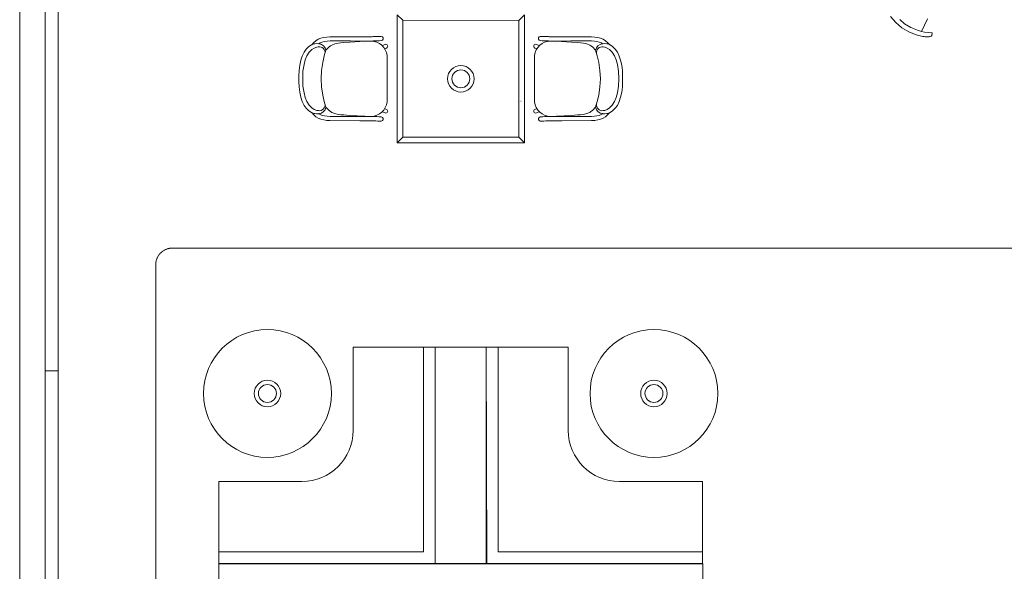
# Model space of a CAD drawing. Header units: millimetres. Extents: x 99250 to 122845, y -19292 to 18303.
# Tile 6 of 99: x 100152 to 106019, y 2945 to 6233. Entities that reach past the tile are written whole.
import ezdxf

# ---------------------------------------------------------------- set-up
doc = ezdxf.new("R2010")
doc.units = ezdxf.units.MM
doc.header["$MEASUREMENT"] = 0
doc.linetypes.add('HIDDENX2', pattern=[0.75, 0.5, -0.25])
doc.layers.add('IRISH HOUSE_HYD AIRPORT_DRAINAGE LAYOUT 1$0$GREY SCALE', color=8, linetype='Continuous')
for name, color, linetype, lineweight in [('IRISH HOUSE_HYD AIRPORT_DRAINAGE LAYOUT 1$0$GREYSCALE', 8, 'Continuous', 0), ('M-MEP-ELFA-CABLE', 1, 'HIDDENX2', 20), ('M-MEP-ELPR-EQUIP', 6, 'Continuous', 20)]:
    doc.layers.add(name, color=color, linetype=linetype, lineweight=lineweight)

# ---------------------------------------------------------------- blocks, each defined once
blk = doc.blocks.new('IRISH HOUSE_HYD AIRPORT_DRAINAGE LAYOUT 1$0$FLOOR PLAN')
at = {"layer": 'IRISH HOUSE_HYD AIRPORT_DRAINAGE LAYOUT 1$0$GREYSCALE', "color": 8, "lineweight": 0, "ltscale": 0.25}
for p, q in [((381, 14166.1), (381, 4141)), ((305, 8227.7), (304.8, 1755)), ((2627.5, 4280.8), (2557.5, 4280.8)), ((2557.5, 4280.8), (2557.5, 3061.6)), ((2627.5, 2990), (2627.5, 4280.8)), ((2627.5, 4280.8), (2932.3, 4280.8)), ((2627.5, 2990), (2627.5, 4280.8)), ((2932.3, 4280.8), (2935.8, 2990)), ((2932.3, 4280.8), (3002.3, 4280.8)), ((2932.3, 2990), (2932.3, 4280.8)), ((3002.3, 4280.8), (3002.3, 3061.6)), ((304.8, 1755), (304.8, 4141)), ((381, 4141), (304.8, 4141)), ((304.8, 4141), (304.8, 1755)), ((381, 1755), (381, 4141)), ((2557.5, 3061.6), (1338.3, 3061.6)), ((1338.3, 3061.6), (1338.3, 2990)), ((3002.3, 3061.6), (4221.5, 3061.6)), ((4221.5, 3061.6), (4221.5, 2990)), ((4221.9, 2991.8), (1338.3, 2991.8)), ((1338.3, 2991.8), (1338.3, 2687)), ((1338.3, 2990), (2627.5, 2990)), ((2935.8, 2990), (2627.5, 2990)), ((4221.5, 2990), (2932.3, 2990)), ((4221.9, 2683.5), (4221.9, 2991.8))]:
    blk.add_line(p, q, dxfattribs=at)
at = {"layer": 'IRISH HOUSE_HYD AIRPORT_DRAINAGE LAYOUT 1$0$GREYSCALE', "color": 8, "lineweight": 0, "ltscale": 0.2}
blk.add_line((152.6, 8091.7), (152.4, 1907.4), dxfattribs=at)
at = {"layer": 'IRISH HOUSE_HYD AIRPORT_DRAINAGE LAYOUT 1$0$GREYSCALE', "color": 8, "lineweight": 0}
for p, q in [((2402.4, 6261.3), (2435.9, 6229.2)), ((3159.3, 6261.3), (3127.2, 6227.9)), ((5371.9, 6216.7), (5340.2, 6252.7)), ((5424.6, 6208.8), (5397, 6233.6)), ((5561, 6238.2), (5525.5, 6163.6)), ((5371.9, 6216.7), (5407.8, 6184.8)), ((5449.1, 6160.1), (5407.8, 6184.8)), ((5461.2, 6186.3), (5424.6, 6208.8)), ((5494, 6142.4), (5449.1, 6160.1)), ((5501, 6169.6), (5461.2, 6186.3)), ((5525.5, 6163.6), (5501, 6169.6)), ((5543, 6159.3), (5525.5, 6163.6)), ((1916.8, 6107.5), (1903.1, 6095.1)), ((1931.6, 6116.8), (1916.8, 6107.5)), ((1947.5, 6123.2), (1931.6, 6116.8)), ((1964.3, 6127.3), (1947.5, 6123.2)), ((1954.9, 6100), (1968.7, 6103.3)), ((1982, 6129.5), (1964.3, 6127.3)), ((1968.7, 6103.3), (1984.2, 6105.3)), ((2000.7, 6130.5), (1982, 6129.5)), ((1984.2, 6105.3), (2001.5, 6106.1)), ((2178.3, 6131.3), (2000.7, 6130.5)), ((2001.5, 6106.1), (2123.6, 6106.7)), ((2119.9, 6099.7), (2208.8, 6105.4)), ((2178.4, 6105.8), (2123.6, 6106.7)), ((2223.8, 6131.4), (2178.3, 6131.3)), ((2223.9, 6105.9), (2178.4, 6105.8)), ((2208.8, 6105.4), (2226.7, 6105.9)), ((2242.3, 6131.4), (2223.8, 6131.4)), ((2242.4, 6105.9), (2223.9, 6105.9)), ((2226.7, 6105.9), (2227.2, 6105.9)), ((2227.2, 6105.9), (2230.1, 6105.8)), ((2252.8, 6131.5), (2242.3, 6131.4)), ((2252.9, 6106), (2242.4, 6105.9)), ((2258.1, 6131.9), (2252.8, 6131.5)), ((2257.7, 6106.1), (2252.9, 6106)), ((2271.1, 6106.7), (2257.7, 6106.1)), ((2273.5, 6133.2), (2258.1, 6131.9)), ((2279.7, 6107.5), (2271.1, 6106.7)), ((2286, 6133.5), (2273.5, 6133.2)), ((2291.9, 6107.7), (2279.7, 6107.5)), ((2305.6, 6133.5), (2286, 6133.5)), ((2294.9, 6107.7), (2291.9, 6107.7)), ((2306, 6109.1), (2294.9, 6107.7)), ((2305.8, 6133.5), (2305.6, 6133.5)), ((2306, 6133.5), (2305.8, 6133.5)), ((2313.2, 6131.1), (2306, 6133.5)), ((2306, 6109.1), (2313.2, 6111.4)), ((2317.6, 6125), (2313.2, 6131.1)), ((2313.2, 6111.4), (2317.6, 6117.5)), ((2317.6, 6117.5), (2317.6, 6125)), ((3242.8, 6125), (3247.2, 6131.1)), ((3242.8, 6117.5), (3242.8, 6125)), ((3247.2, 6111.4), (3242.8, 6117.5)), ((3247.2, 6131.1), (3254.3, 6133.5)), ((3254.3, 6109.1), (3247.2, 6111.4)), ((3254.3, 6133.5), (3254.6, 6133.5)), ((3254.3, 6109.1), (3265.5, 6107.7)), ((3254.6, 6133.5), (3254.8, 6133.5)), ((3254.8, 6133.5), (3274.4, 6133.5)), ((3265.5, 6107.7), (3268.5, 6107.7)), ((3268.5, 6107.7), (3280.7, 6107.5)), ((3274.4, 6133.5), (3286.9, 6133.2)), ((3280.7, 6107.5), (3289.3, 6106.7)), ((3286.9, 6133.2), (3302.3, 6131.9)), ((3289.3, 6106.7), (3302.7, 6106.1)), ((3302.3, 6131.9), (3307.6, 6131.5)), ((3302.7, 6106.1), (3307.5, 6106)), ((3307.5, 6106), (3318, 6105.9)), ((3307.6, 6131.5), (3318.1, 6131.4)), ((3318, 6105.9), (3336.5, 6105.9)), ((3318.1, 6131.4), (3336.6, 6131.4)), ((3333.2, 6105.9), (3330.3, 6105.8)), ((3333.6, 6105.9), (3333.2, 6105.9)), ((3351.5, 6105.4), (3333.6, 6105.9)), ((3336.5, 6105.9), (3381.9, 6105.8)), ((3336.6, 6131.4), (3382, 6131.3)), ((3440.5, 6099.7), (3351.5, 6105.4)), ((3381.9, 6105.8), (3436.8, 6106.7)), ((3382, 6131.3), (3559.7, 6130.5)), ((3558.9, 6106.1), (3436.8, 6106.7)), ((3576.2, 6105.3), (3558.9, 6106.1)), ((3559.7, 6130.5), (3578.4, 6129.5)), ((3591.7, 6103.3), (3576.2, 6105.3)), ((3578.4, 6129.5), (3596.1, 6127.3)), ((3605.5, 6100), (3591.7, 6103.3)), ((3596.1, 6127.3), (3612.9, 6123.2)), ((3612.9, 6123.2), (3628.8, 6116.8)), ((3628.8, 6116.8), (3643.6, 6107.5)), ((3643.6, 6107.5), (3657.2, 6095.1)), ((5534.1, 6133.7), (5494, 6142.4)), ((5541.4, 6132.1), (5534.1, 6133.7)), ((5541.4, 6132.1), (5547.1, 6131.5)), ((5586.3, 6155.5), (5543, 6159.3)), ((5552.9, 6131.1), (5547.1, 6131.5)), ((5558.5, 6131), (5552.9, 6131.1)), ((5563.9, 6131.2), (5558.5, 6131)), ((5568.9, 6131.6), (5563.9, 6131.2)), ((5573.4, 6132.2), (5568.9, 6131.6)), ((5574.1, 6132.3), (5573.4, 6132.2)), ((5577.2, 6132.9), (5574.1, 6132.3)), ((5577.2, 6132.9), (5578, 6133.1)), ((5581.2, 6133.9), (5578, 6133.1)), ((5583.5, 6134.9), (5581.2, 6133.9)), ((5585, 6135.9), (5583.5, 6134.9)), ((5585.7, 6136.6), (5585, 6135.9)), ((5587.3, 6138.2), (5585.7, 6136.6)), ((5587.2, 6155.2), (5586.3, 6155.5)), ((5587.9, 6154.5), (5587.2, 6155.2)), ((5587.6, 6139.1), (5587.3, 6138.2)), ((5588.1, 6153.5), (5587.6, 6139.1)), ((5588.1, 6153.5), (5587.9, 6154.5)), ((1847, 6039.9), (1859.6, 6057.7)), ((1859.6, 6057.7), (1861.2, 6059.1)), ((1861.2, 6059.1), (1875.7, 6073.6)), ((1875.7, 6073.6), (1890.7, 6082.2)), ((1893.6, 6055.3), (1877.5, 6038.8)), ((1890.7, 6082.2), (1893.8, 6084)), ((1907, 6064.1), (1893.6, 6055.3)), ((1893.8, 6084), (1894.7, 6084.4)), ((1903.1, 6095.1), (1894.7, 6084.4)), ((1894.7, 6084.4), (1906, 6089)), ((1906, 6089), (1910.4, 6089.6)), ((1921.8, 6070.2), (1907, 6064.1)), ((1910.4, 6089.6), (1921.6, 6090.7)), ((1933.9, 6089.7), (1921.6, 6090.7)), ((1931.5, 6071.5), (1921.8, 6070.2)), ((1932.3, 6071.6), (1931.5, 6071.5)), ((1933.9, 6089.7), (1942.6, 6095.1)), ((1935.5, 6089.5), (1933.9, 6089.7)), ((1942.6, 6095.1), (1954.9, 6100)), ((1944.2, 6091.1), (1944.1, 6091.1)), ((1977.3, 6051), (1966.8, 6017.4)), ((1995.6, 6071.6), (1977.3, 6051)), ((2005, 6077.6), (1995.6, 6071.6)), ((2011.9, 6082), (2005, 6077.6)), ((2029.1, 6088.8), (2011.9, 6082)), ((2029.1, 6088.8), (2049.1, 6093.6)), ((2049.1, 6093.6), (2066.4, 6095.9)), ((2066.4, 6095.9), (2083.7, 6097.4)), ((2083.7, 6097.4), (2119.9, 6099.7)), ((2209.5, 6091.3), (2209.4, 6091.3)), ((2313.3, 6079.6), (2323.3, 6082.8)), ((2323.3, 6082.8), (2329, 6085.4)), ((2329, 6085.4), (2329.2, 6085.5)), ((2329.2, 6085.5), (2333.6, 6086.3)), ((2337.9, 6064), (2330.8, 6060.6)), ((2333.6, 6086.3), (2338, 6085.5)), ((2338, 6064.1), (2337.9, 6064)), ((2338, 6085.5), (2341.8, 6083)), ((2341.8, 6066.6), (2338, 6064.1)), ((2341.8, 6083), (2344.3, 6079.2)), ((2344.3, 6070.3), (2341.8, 6066.6)), ((2344.3, 6079.2), (2345.1, 6074.8)), ((2345.1, 6074.8), (2344.3, 6070.3)), ((3216.1, 6079.2), (3215.2, 6074.8)), ((3215.2, 6074.8), (3216.1, 6070.3)), ((3218.6, 6083), (3216.1, 6079.2)), ((3216.1, 6070.3), (3218.6, 6066.6)), ((3222.4, 6085.5), (3218.6, 6083)), ((3218.6, 6066.6), (3222.4, 6064.1)), ((3226.8, 6086.3), (3222.4, 6085.5)), ((3222.4, 6064.1), (3222.5, 6064)), ((3222.5, 6064), (3229.5, 6060.6)), ((3231.2, 6085.5), (3226.8, 6086.3)), ((3231.4, 6085.4), (3231.2, 6085.5)), ((3237, 6082.8), (3231.4, 6085.4)), ((3247.1, 6079.6), (3237, 6082.8)), ((3350.9, 6091.3), (3350.9, 6091.3)), ((3476.7, 6097.4), (3440.5, 6099.7)), ((3494, 6095.9), (3476.7, 6097.4)), ((3511.3, 6093.6), (3494, 6095.9)), ((3531.3, 6088.8), (3511.3, 6093.6)), ((3531.3, 6088.8), (3548.5, 6082)), ((3548.5, 6082), (3555.4, 6077.6)), ((3555.4, 6077.6), (3564.7, 6071.6)), ((3564.7, 6071.6), (3583.1, 6051)), ((3583.1, 6051), (3593.5, 6017.4)), ((3617.8, 6095.1), (3605.5, 6100)), ((3616.2, 6091.1), (3616.3, 6091.1)), ((3626.5, 6089.7), (3617.8, 6095.1)), ((3624.9, 6089.5), (3626.5, 6089.7)), ((3626.5, 6089.7), (3638.8, 6090.7)), ((3628.1, 6071.6), (3628.9, 6071.5)), ((3628.9, 6071.5), (3638.6, 6070.2)), ((3638.6, 6070.2), (3653.4, 6064.1)), ((3649.9, 6089.6), (3638.8, 6090.7)), ((3654.3, 6089), (3649.9, 6089.6)), ((3653.4, 6064.1), (3666.7, 6055.3)), ((3665.7, 6084.4), (3654.3, 6089)), ((3657.2, 6095.1), (3665.7, 6084.4)), ((3666.6, 6084), (3665.7, 6084.4)), ((3669.7, 6082.2), (3666.6, 6084)), ((3666.7, 6055.3), (3682.9, 6038.8)), ((3684.6, 6073.6), (3669.7, 6082.2)), ((3699.2, 6059.1), (3684.6, 6073.6)), ((3700.8, 6057.7), (3699.2, 6059.1)), ((3713.4, 6039.9), (3700.8, 6057.7)), ((1827.6, 5991.7), (1821.2, 5962.3)), ((1835.7, 6016.3), (1827.6, 5991.7)), ((1847, 6039.9), (1835.7, 6016.3)), ((1853.8, 5993.3), (1846.4, 5965.6)), ((1863.6, 6016.6), (1853.8, 5993.3)), ((1877.5, 6038.8), (1863.6, 6016.6)), ((1966.8, 6017.4), (1957.8, 5978.5)), ((2341.3, 6019.6), (2341.3, 5742.8)), ((3219.1, 6019.6), (3219.1, 5742.8)), ((3593.5, 6017.4), (3602.5, 5978.5)), ((3682.9, 6038.8), (3696.8, 6016.6)), ((3696.8, 6016.6), (3706.6, 5993.3)), ((3706.6, 5993.3), (3713.9, 5965.6)), ((3713.4, 6039.9), (3724.7, 6016.3)), ((3724.7, 6016.3), (3732.7, 5991.7)), ((3732.7, 5991.7), (3739.1, 5962.3)), ((1817.4, 5930), (1816.2, 5899.2)), ((1821.2, 5962.3), (1817.4, 5930)), ((1840.2, 5925.9), (1839, 5881.2)), ((1846.4, 5965.6), (1840.2, 5925.9)), ((1950.8, 5930), (1948.5, 5881.2)), ((1957.8, 5978.5), (1950.8, 5930)), ((3602.5, 5978.5), (3609.5, 5930)), ((3609.5, 5930), (3611.9, 5881.2)), ((3713.9, 5965.6), (3720.2, 5925.9)), ((3720.2, 5925.9), (3721.4, 5881.2)), ((3739.1, 5962.3), (3743, 5930)), ((3743, 5930), (3744.2, 5899.2)), ((1816.2, 5899.2), (1816.4, 5881.2)), ((1816.2, 5863.3), (1816.4, 5881.2)), ((1839, 5881.2), (1840.2, 5836.6)), ((1948.5, 5881.2), (1948.5, 5881.2)), ((1948.5, 5881.2), (1948.5, 5881.2)), ((1948.5, 5881.2), (1950.8, 5832.5)), ((3611.9, 5881.2), (3609.5, 5832.5)), ((3611.9, 5881.2), (3611.9, 5881.2)), ((3611.9, 5881.2), (3611.9, 5881.2)), ((3721.4, 5881.2), (3720.2, 5836.6)), ((3744.2, 5899.2), (3744, 5881.2)), ((3744.2, 5863.3), (3744, 5881.2)), ((1817.4, 5832.4), (1816.2, 5863.3)), ((1821.2, 5800.2), (1817.4, 5832.4)), ((1840.2, 5836.6), (1846.4, 5796.8)), ((1950.8, 5832.5), (1957.8, 5784)), ((3609.5, 5832.5), (3602.5, 5784)), ((3720.2, 5836.6), (3713.9, 5796.8)), ((3739.1, 5800.2), (3743, 5832.4)), ((3743, 5832.4), (3744.2, 5863.3)), ((1827.6, 5770.7), (1821.2, 5800.2)), ((1835.7, 5746.2), (1827.6, 5770.7)), ((1846.4, 5796.8), (1853.8, 5769.1)), ((1853.8, 5769.1), (1863.6, 5745.8)), ((1957.8, 5784), (1966.8, 5745)), ((3602.5, 5784), (3593.5, 5745)), ((3706.6, 5769.1), (3696.8, 5745.8)), ((3713.9, 5796.8), (3706.6, 5769.1)), ((3724.7, 5746.2), (3732.7, 5770.7)), ((3732.7, 5770.7), (3739.1, 5800.2)), ((1847, 5722.5), (1835.7, 5746.2)), ((1847, 5722.5), (1859.6, 5704.8)), ((1859.6, 5704.8), (1861.2, 5703.3)), ((1861.2, 5703.3), (1875.7, 5688.8)), ((1863.6, 5745.8), (1877.5, 5723.6)), ((1893.6, 5707.2), (1877.5, 5723.6)), ((1907, 5698.4), (1893.6, 5707.2)), ((1921.8, 5692.3), (1907, 5698.4)), ((1931.5, 5690.9), (1921.8, 5692.3)), ((1932.3, 5690.8), (1931.5, 5690.9)), ((1966.8, 5745), (1977.3, 5711.4)), ((1995.6, 5690.8), (1977.3, 5711.4)), ((2005, 5684.8), (1995.6, 5690.8)), ((2337.9, 5698.4), (2330.8, 5701.9)), ((2338, 5698.4), (2337.9, 5698.4)), ((2341.8, 5695.9), (2338, 5698.4)), ((2344.3, 5692.1), (2341.8, 5695.9)), ((2345.1, 5687.7), (2344.3, 5692.1)), ((3121.4, 5747.8), (3121.7, 5747.8)), ((3139.2, 5748.2), (3139.6, 5748.2)), ((3215.2, 5687.7), (3216.1, 5692.1)), ((3216.1, 5692.1), (3218.6, 5695.9)), ((3218.6, 5695.9), (3222.4, 5698.4)), ((3222.4, 5698.4), (3222.5, 5698.4)), ((3222.5, 5698.4), (3229.5, 5701.9)), ((3555.4, 5684.8), (3564.7, 5690.8)), ((3564.7, 5690.8), (3583.1, 5711.4)), ((3593.5, 5745), (3583.1, 5711.4)), ((3628.1, 5690.8), (3628.9, 5690.9)), ((3628.9, 5690.9), (3638.6, 5692.3)), ((3638.6, 5692.3), (3653.4, 5698.4)), ((3653.4, 5698.4), (3666.7, 5707.2)), ((3666.7, 5707.2), (3682.9, 5723.6)), ((3696.8, 5745.8), (3682.9, 5723.6)), ((3699.2, 5703.3), (3684.6, 5688.8)), ((3700.8, 5704.8), (3699.2, 5703.3)), ((3713.4, 5722.5), (3700.8, 5704.8)), ((3713.4, 5722.5), (3724.7, 5746.2)), ((1875.7, 5688.8), (1890.7, 5680.3)), ((1890.7, 5680.3), (1893.8, 5678.4)), ((1893.8, 5678.4), (1894.7, 5678.1)), ((1894.7, 5678.1), (1906, 5673.5)), ((1903.1, 5667.3), (1894.7, 5678.1)), ((1916.8, 5654.9), (1903.1, 5667.3)), ((1906, 5673.5), (1910.4, 5672.9)), ((1910.4, 5672.9), (1921.6, 5671.8)), ((1931.6, 5645.6), (1916.8, 5654.9)), ((1933.9, 5672.8), (1921.6, 5671.8)), ((1947.5, 5639.2), (1931.6, 5645.6)), ((1935.5, 5672.9), (1933.9, 5672.8)), ((1933.9, 5672.8), (1942.6, 5667.4)), ((1942.6, 5667.4), (1954.9, 5662.4)), ((1944.2, 5671.4), (1944.1, 5671.4)), ((1964.3, 5635.2), (1947.5, 5639.2)), ((1954.9, 5662.4), (1968.7, 5659.1)), ((1982, 5632.9), (1964.3, 5635.2)), ((1968.7, 5659.1), (1984.2, 5657.2)), ((2000.7, 5631.9), (1982, 5632.9)), ((1984.2, 5657.2), (2001.5, 5656.3)), ((2178.3, 5631.1), (2000.7, 5631.9)), ((2001.5, 5656.3), (2123.6, 5655.7)), ((2011.9, 5680.4), (2005, 5684.8)), ((2029.1, 5673.6), (2011.9, 5680.4)), ((2029.1, 5673.6), (2049.1, 5668.8)), ((2049.1, 5668.8), (2066.4, 5666.5)), ((2066.4, 5666.5), (2083.7, 5665.1)), ((2083.7, 5665.1), (2119.9, 5662.7)), ((2119.9, 5662.7), (2208.8, 5657)), ((2178.4, 5656.6), (2123.6, 5655.7)), ((2223.9, 5656.6), (2178.4, 5656.6)), ((2208.8, 5657), (2226.7, 5656.5)), ((2209.5, 5671.2), (2209.4, 5671.2)), ((2242.4, 5656.5), (2223.9, 5656.6)), ((2226.7, 5656.5), (2227.2, 5656.5)), ((2227.2, 5656.5), (2230.1, 5656.6)), ((2252.9, 5656.4), (2242.4, 5656.5)), ((2257.7, 5656.4), (2252.9, 5656.4)), ((2271.1, 5655.7), (2257.7, 5656.4)), ((2279.7, 5655), (2271.1, 5655.7)), ((2291.9, 5654.7), (2279.7, 5655)), ((2294.9, 5654.7), (2291.9, 5654.7)), ((2306, 5653.3), (2294.9, 5654.7)), ((2306, 5653.3), (2313.2, 5651)), ((2313.2, 5651), (2317.6, 5644.9)), ((2317.6, 5637.4), (2313.2, 5631.3)), ((2313.3, 5682.9), (2323.3, 5679.7)), ((2317.6, 5644.9), (2317.6, 5637.4)), ((2323.3, 5679.7), (2329, 5677)), ((2329, 5677), (2329.2, 5677)), ((2329.2, 5677), (2333.6, 5676.1)), ((2333.6, 5676.1), (2338, 5677)), ((2338, 5677), (2341.8, 5679.5)), ((2341.8, 5679.5), (2344.3, 5683.2)), ((2344.3, 5683.2), (2345.1, 5687.7)), ((3216.1, 5683.2), (3215.2, 5687.7)), ((3218.6, 5679.5), (3216.1, 5683.2)), ((3222.4, 5677), (3218.6, 5679.5)), ((3226.8, 5676.1), (3222.4, 5677)), ((3231.2, 5677), (3226.8, 5676.1)), ((3231.4, 5677), (3231.2, 5677)), ((3237, 5679.7), (3231.4, 5677)), ((3247.1, 5682.9), (3237, 5679.7)), ((3247.2, 5651), (3242.8, 5644.9)), ((3242.8, 5644.9), (3242.8, 5637.4)), ((3242.8, 5637.4), (3247.2, 5631.3)), ((3254.3, 5653.3), (3247.2, 5651)), ((3254.3, 5653.3), (3265.5, 5654.7)), ((3265.5, 5654.7), (3268.5, 5654.7)), ((3268.5, 5654.7), (3280.7, 5655)), ((3280.7, 5655), (3289.3, 5655.7)), ((3289.3, 5655.7), (3302.7, 5656.4)), ((3302.7, 5656.4), (3307.5, 5656.4)), ((3307.5, 5656.4), (3318, 5656.5)), ((3318, 5656.5), (3336.5, 5656.6)), ((3333.2, 5656.5), (3330.3, 5656.6)), ((3333.6, 5656.5), (3333.2, 5656.5)), ((3351.5, 5657), (3333.6, 5656.5)), ((3336.5, 5656.6), (3381.9, 5656.6)), ((3350.9, 5671.2), (3350.9, 5671.2)), ((3440.5, 5662.7), (3351.5, 5657)), ((3381.9, 5656.6), (3436.8, 5655.7)), ((3382, 5631.1), (3559.7, 5631.9)), ((3558.9, 5656.3), (3436.8, 5655.7)), ((3476.7, 5665.1), (3440.5, 5662.7)), ((3494, 5666.5), (3476.7, 5665.1)), ((3511.3, 5668.8), (3494, 5666.5)), ((3531.3, 5673.6), (3511.3, 5668.8)), ((3531.3, 5673.6), (3548.5, 5680.4)), ((3548.5, 5680.4), (3555.4, 5684.8)), ((3576.2, 5657.2), (3558.9, 5656.3)), ((3559.7, 5631.9), (3578.4, 5632.9)), ((3591.7, 5659.1), (3576.2, 5657.2)), ((3578.4, 5632.9), (3596.1, 5635.2)), ((3605.5, 5662.4), (3591.7, 5659.1)), ((3596.1, 5635.2), (3612.9, 5639.2)), ((3617.8, 5667.4), (3605.5, 5662.4)), ((3612.9, 5639.2), (3628.8, 5645.6)), ((3616.2, 5671.4), (3616.3, 5671.4)), ((3626.5, 5672.8), (3617.8, 5667.4)), ((3624.9, 5672.9), (3626.5, 5672.8)), ((3626.5, 5672.8), (3638.8, 5671.8)), ((3628.8, 5645.6), (3643.6, 5654.9)), ((3649.9, 5672.9), (3638.8, 5671.8)), ((3643.6, 5654.9), (3657.2, 5667.3)), ((3654.3, 5673.5), (3649.9, 5672.9)), ((3665.7, 5678.1), (3654.3, 5673.5)), ((3657.2, 5667.3), (3665.7, 5678.1)), ((3666.6, 5678.4), (3665.7, 5678.1)), ((3669.7, 5680.3), (3666.6, 5678.4)), ((3684.6, 5688.8), (3669.7, 5680.3)), ((2223.8, 5631.1), (2178.3, 5631.1)), ((2242.3, 5631), (2223.8, 5631.1)), ((2252.8, 5630.9), (2242.3, 5631)), ((2258.1, 5630.5), (2252.8, 5630.9)), ((2273.5, 5629.3), (2258.1, 5630.5)), ((2286, 5629), (2273.5, 5629.3)), ((2305.6, 5629), (2286, 5629)), ((2305.8, 5629), (2305.6, 5629)), ((2306, 5629), (2305.8, 5629)), ((2313.2, 5631.3), (2306, 5629)), ((3247.2, 5631.3), (3254.3, 5629)), ((3254.3, 5629), (3254.6, 5629)), ((3254.6, 5629), (3254.8, 5629)), ((3254.8, 5629), (3274.4, 5629)), ((3274.4, 5629), (3286.9, 5629.3)), ((3286.9, 5629.3), (3302.3, 5630.5)), ((3302.3, 5630.5), (3307.6, 5630.9)), ((3307.6, 5630.9), (3318.1, 5631)), ((3318.1, 5631), (3336.6, 5631.1)), ((3336.6, 5631.1), (3382, 5631.1)), ((2402.4, 5500), (2434.5, 5533.5)), ((3159.3, 5500), (3125.9, 5532.1)), ((2557.5, 4280.8), (2138.8, 4280.8)), ((2138.8, 4280.8), (2138.8, 3785.1)), ((2557.5, 3061.6), (2557.5, 4280.8)), ((3002.3, 3061.6), (3002.3, 4280.8)), ((3002.3, 4280.8), (3421, 4280.8)), ((3421, 4280.8), (3421, 3785.1)), ((2557.5, 3976), (2557.5, 3061.6)), ((3002.3, 3976), (3002.3, 3061.6)), ((1834, 3480.3), (1338.3, 3480.3)), ((1338.3, 3480.3), (1338.3, 3061.6)), ((3725.8, 3480.3), (4221.5, 3480.3)), ((4221.5, 3480.3), (4221.5, 3061.6)), ((1338.3, 3061.6), (2557.5, 3061.6)), ((2557.5, 3061.6), (1643.1, 3061.6)), ((4221.5, 3061.6), (3002.3, 3061.6)), ((3002.3, 3061.6), (3916.7, 3061.6))]:
    blk.add_line(p, q, dxfattribs=at)
at = {"layer": 'IRISH HOUSE_HYD AIRPORT_DRAINAGE LAYOUT 1$0$GREYSCALE', "color": 8, "lineweight": 0, "ltscale": 3}
for p, q in [((2402.4, 5500), (2402.4, 6261.3)), ((2434.5, 5533.5), (2435.9, 6229.2)), ((2435.9, 6229.2), (3127.2, 6227.9)), ((3127.2, 6227.9), (3125.9, 5532.1)), ((3159.3, 6261.3), (3159.3, 5500)), ((3125.9, 5532.1), (2434.5, 5533.5)), ((3159.3, 5500), (2402.4, 5500))]:
    blk.add_line(p, q, dxfattribs=at)
at = {"layer": 'IRISH HOUSE_HYD AIRPORT_DRAINAGE LAYOUT 1$0$GREYSCALE', "color": 8, "lineweight": 0}
for centre, radius in [((2780.9, 5880.7), 78.9), ((2780.9, 5880.7), 53.5), ((1628.5, 4005.1), 380.9), ((3931.4, 4005.1), 380.9), ((1628.5, 4005.1), 78.9), ((1628.5, 4005.1), 53.5), ((3931.4, 4005.1), 78.9), ((3931.4, 4005.1), 53.5)]:
    blk.add_circle(centre, radius, dxfattribs=at)
for centre, radius, start, end in [((2243.1, 6007.1), 98.9, 7.29085, 88.35511), ((3317.2, 6007.1), 98.9, 91.64489, 172.70915), ((1937.1, 6037.4), 34.5, 348.24014, 99.34484), ((1932.2, 6044), 45.6, 8.88644, 85.879), ((3628.2, 6044), 45.6, 94.121, 171.11356), ((3623.3, 6037.4), 34.5, 80.65516, 191.75986), ((1937.1, 5725), 34.5, 260.65516, 11.75986), ((1932.2, 5718.4), 45.6, 274.121, 351.11356), ((2243.1, 5755.4), 98.9, 271.64489, 352.70915), ((3317.2, 5755.4), 98.9, 187.29085, 268.35511), ((3628.2, 5718.4), 45.6, 188.88644, 265.879), ((3623.3, 5725), 34.5, 168.24014, 279.34484), ((1834, 3785.1), 304.8, 270, 0), ((3725.8, 3785.1), 304.8, 180, 270)]:
    blk.add_arc(centre, radius, start, end, dxfattribs=at)
blk = doc.blocks.new('IRISH HOUSE_HYD AIRPORT_DRAINAGE LAYOUT 1')
at = {"layer": 'IRISH HOUSE_HYD AIRPORT_DRAINAGE LAYOUT 1$0$GREY SCALE'}
blk.add_blockref('IRISH HOUSE_HYD AIRPORT_DRAINAGE LAYOUT 1$0$FLOOR PLAN', (0, 0), dxfattribs=at)

msp = doc.modelspace()

# ---------------------------------------------------------------- linework, layer by layer
at = {"layer": 'M-MEP-ELFA-CABLE', "ltscale": 5}
msp.add_lwpolyline([(100962.7, 2052.6), (100962.7, 4771.7, -0.414214), (101062.7, 4871.7), (109581.7, 4871.7, 0.414214), (109681.7, 4971.7), (109681.7, 8871.7)], format="xyb", dxfattribs=at)

# ---------------------------------------------------------------- block references
at = {"layer": 'M-MEP-ELPR-EQUIP'}
msp.add_blockref('IRISH HOUSE_HYD AIRPORT_DRAINAGE LAYOUT 1', (100000, 0), dxfattribs=at)

doc.saveas('drawing.dxf')
